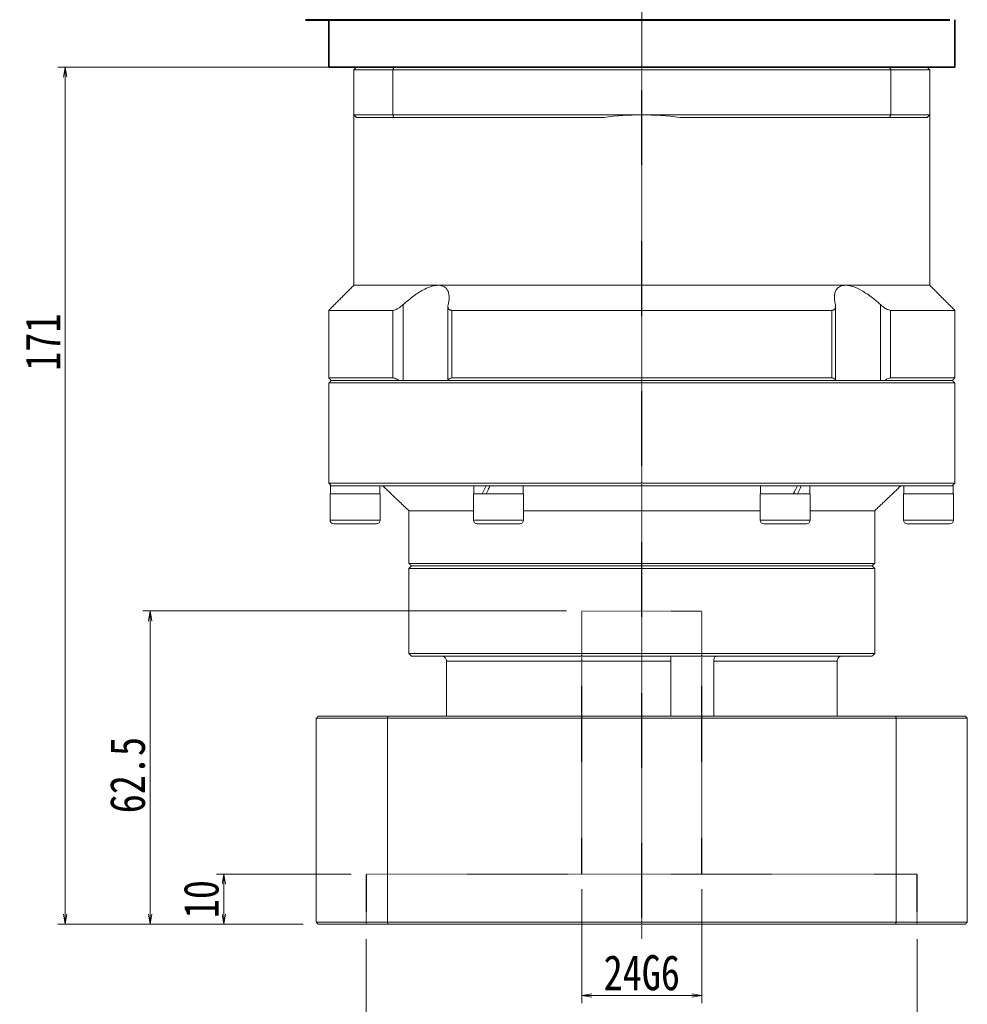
# Model space of a CAD drawing. Header units: millimetres. Extents: x -4 to 910, y 0 to 628.
# Tile 3 of 6: x 165 to 354, y 210 to 406. Entities that reach past the tile are written whole.
import ezdxf

# ---------------------------------------------------------------- set-up
doc = ezdxf.new("R2010")
doc.units = ezdxf.units.MM
doc.linetypes.add('DASHED', pattern=[0.2, 0.1, -0.1])
doc.linetypes.add('点画线', pattern=[18, 12, -2, 2, -2])
for name, color, linetype, lineweight in [('中心线层', 1, '点画线', 18), ('尺寸线层', 3, 'Continuous', 18), ('粗实线', 7, 'Continuous', 40), ('粗实线层', 7, 'Continuous', 35)]:
    doc.layers.add(name, color=color, linetype=linetype, lineweight=lineweight)
doc.styles.add('宋体', font='SimSun.ttf', dxfattribs={"width": 0.8})
doc.dimstyles.new('A水平标注$0', dxfattribs={"dimtxt": 3.5, "dimasz": 2, "dimexe": 1.5, "dimexo": 3, "dimgap": 1.1, "dimtad": 1, "dimtoh": 1, "dimdec": 4, "dimdsep": 46, "dimtxsty": '宋体', "dimblk": 'OPEN', "dimcen": 3, "dimclrd": 3, "dimclre": 3, "dimclrt": 6, "dimadec": 0, "dimazin": 0, "dimtm": 1e-09, "dimtfac": 1, "dimtdec": 4, "dimtix": 1, "dimtmove": 0, "dimatfit": 3, "dimldrblk": 'OPEN', "dimfxl": 0, "dimlwd": 13, "dimlwe": 13, "dimarcsym": 0})

# ---------------------------------------------------------------- blocks, each defined once
blk = doc.blocks.new('_Open')
at = {"color": 0, "linetype": 'ByBlock', "lineweight": -2}
for p, q in [((-1, 0.167), (0, 0)), ((-1, -0.167), (0, 0)), ((0, 0), (-1, 0))]:
    blk.add_line(p, q, dxfattribs=at)
blk = doc.blocks.new('*D36')
at = {"layer": 'Defpoints', "color": 0, "transparency": 16777216}
for p in [(233.95, 225.66), (343.95, 225.66), (343.95, 192.32)]:
    blk.add_point(p, dxfattribs=at)
at = {"layer": '尺寸线层', "color": 3, "lineweight": 13, "transparency": 16777216}
for p, q in [((233.95, 222.66), (233.95, 190.82)), ((343.95, 222.66), (343.95, 190.82)), ((235.95, 192.32), (341.95, 192.32))]:
    blk.add_line(p, q, dxfattribs=at)
at = {"layer": '尺寸线层', "color": 3, "lineweight": 13, "transparency": 16777216, "xscale": 2, "yscale": 2, "zscale": 2, "rotation": 180}
blk.add_blockref('_Open', (233.95, 192.32), dxfattribs=at)
at = {"layer": '尺寸线层', "color": 3, "lineweight": 13, "transparency": 16777216, "xscale": 2, "yscale": 2, "zscale": 2}
blk.add_blockref('_Open', (343.95, 192.32), dxfattribs=at)
at = {"layer": '尺寸线层', "color": 6, "transparency": 16777216, "insert": (288.95, 196.82), "char_height": 7, "attachment_point": 5, "style": '宋体', "bg_fill": 3, "box_fill_scale": 1.1, "bg_fill_color": 257, "bg_fill_transparency": 0}
blk.add_mtext('%%C110E7', dxfattribs=at)
blk = doc.blocks.new('*D37')
at = {"layer": 'Defpoints', "color": 0, "transparency": 16777216}
for p in [(276.95, 235.66), (300.95, 235.66), (300.95, 211.43)]:
    blk.add_point(p, dxfattribs=at)
at = {"layer": '尺寸线层', "color": 3, "lineweight": 13, "transparency": 16777216}
for p, q in [((276.95, 232.66), (276.95, 209.93)), ((300.95, 232.66), (300.95, 209.93)), ((278.95, 211.43), (298.95, 211.43))]:
    blk.add_line(p, q, dxfattribs=at)
at = {"layer": '尺寸线层', "color": 3, "lineweight": 13, "transparency": 16777216, "xscale": 2, "yscale": 2, "zscale": 2, "rotation": 180}
blk.add_blockref('_Open', (276.95, 211.43), dxfattribs=at)
at = {"layer": '尺寸线层', "color": 3, "lineweight": 13, "transparency": 16777216, "xscale": 2, "yscale": 2, "zscale": 2}
blk.add_blockref('_Open', (300.95, 211.43), dxfattribs=at)
at = {"layer": '尺寸线层', "color": 6, "transparency": 16777216, "insert": (288.95, 215.93), "char_height": 7, "attachment_point": 5, "style": '宋体', "bg_fill": 3, "box_fill_scale": 1.1, "bg_fill_color": 256, "bg_fill_true_color": 13158600, "bg_fill_transparency": 0}
blk.add_mtext('24G6', dxfattribs=at)
blk = doc.blocks.new('*D38')
at = {"layer": 'Defpoints', "color": 0, "transparency": 16777216}
for p in [(231.95, 396.66), (173.83, 225.66), (224.35, 225.66)]:
    blk.add_point(p, dxfattribs=at)
at = {"layer": '尺寸线层', "color": 3, "lineweight": 13, "transparency": 16777216}
for p, q in [((228.95, 396.66), (172.33, 396.66)), ((173.83, 394.66), (173.83, 227.66)), ((221.35, 225.66), (172.33, 225.66))]:
    blk.add_line(p, q, dxfattribs=at)
at = {"layer": '尺寸线层', "color": 3, "lineweight": 13, "transparency": 16777216, "xscale": 2, "yscale": 2, "zscale": 2}
for p, rotation in [((173.83, 396.66), 90), ((173.83, 225.66), 270)]:
    blk.add_blockref('_Open', p, dxfattribs=dict(at, rotation=rotation))
at = {"layer": '尺寸线层', "color": 6, "transparency": 16777216, "insert": (169.33, 341.81), "char_height": 7, "attachment_point": 5, "rotation": 90, "style": '宋体', "bg_fill": 3, "box_fill_scale": 1.1, "bg_fill_color": 257, "bg_fill_transparency": 0}
blk.add_mtext('171', dxfattribs=at)
blk = doc.blocks.new('*D39')
at = {"layer": 'Defpoints', "color": 0, "transparency": 16777216}
for p in [(233.95, 235.66), (205.51, 225.66), (224.35, 225.66)]:
    blk.add_point(p, dxfattribs=at)
at = {"layer": '尺寸线层', "color": 3, "lineweight": 13, "transparency": 16777216}
for p, q in [((230.95, 235.66), (204.01, 235.66)), ((205.51, 233.66), (205.51, 227.66)), ((221.35, 225.66), (204.01, 225.66))]:
    blk.add_line(p, q, dxfattribs=at)
at = {"layer": '尺寸线层', "color": 3, "lineweight": 13, "transparency": 16777216, "xscale": 2, "yscale": 2, "zscale": 2}
for p, rotation in [((205.51, 235.66), 90), ((205.51, 225.66), 270)]:
    blk.add_blockref('_Open', p, dxfattribs=dict(at, rotation=rotation))
at = {"layer": '尺寸线层', "color": 6, "transparency": 16777216, "insert": (201.01, 230.66), "char_height": 7, "attachment_point": 5, "rotation": 90, "style": '宋体', "bg_fill": 3, "box_fill_scale": 1.1, "bg_fill_color": 257, "bg_fill_transparency": 0}
blk.add_mtext('10', dxfattribs=at)
blk = doc.blocks.new('*D40')
at = {"layer": 'Defpoints', "color": 0, "transparency": 16777216}
for p in [(276.95, 288.16), (190.8, 225.66), (224.35, 225.66)]:
    blk.add_point(p, dxfattribs=at)
at = {"layer": '尺寸线层', "color": 3, "lineweight": 13, "transparency": 16777216}
for p, q in [((273.95, 288.16), (189.3, 288.16)), ((190.8, 286.16), (190.8, 227.66)), ((221.35, 225.66), (189.3, 225.66))]:
    blk.add_line(p, q, dxfattribs=at)
at = {"layer": '尺寸线层', "color": 3, "lineweight": 13, "transparency": 16777216, "xscale": 2, "yscale": 2, "zscale": 2}
for p, rotation in [((190.8, 288.16), 90), ((190.8, 225.66), 270)]:
    blk.add_blockref('_Open', p, dxfattribs=dict(at, rotation=rotation))
at = {"layer": '尺寸线层', "color": 6, "transparency": 16777216, "insert": (186.3, 255.41), "char_height": 7, "attachment_point": 5, "rotation": 90, "style": '宋体', "bg_fill": 3, "box_fill_scale": 1.1, "bg_fill_color": 257, "bg_fill_transparency": 0}
blk.add_mtext('62.5', dxfattribs=at)

msp = doc.modelspace()

# ---------------------------------------------------------------- linework, layer by layer
at = {"color": 7, "linetype": 'Continuous', "lineweight": 15}
for p, q in [((231.45057, 396.15998), (239.25399, 396.15998)), ((231.45057, 396.15998), (231.45057, 387.15998)), ((239.44047, 396.65998), (231.95057, 396.65998)), ((239.25399, 396.15998), (338.64715, 396.15998)), ((239.25399, 387.15998), (239.25399, 396.15998)), ((338.46067, 396.65998), (239.44047, 396.65998)), ((345.95057, 396.65998), (338.46067, 396.65998)), ((338.64715, 396.15998), (338.64715, 387.15998)), ((338.64715, 396.15998), (346.45057, 396.15998)), ((346.45057, 387.15998), (346.45057, 396.15998)), ((239.25399, 387.15998), (231.45057, 387.15998)), ((288.95057, 387.15998), (239.25399, 387.15998)), ((338.64715, 387.15998), (288.95057, 387.15998)), ((346.45057, 387.15998), (338.64715, 387.15998)), ((231.95057, 386.65998), (239.44047, 386.65998)), ((239.44047, 386.65998), (281.3842, 386.65998)), ((296.51695, 386.65998), (338.46067, 386.65998)), ((338.46067, 386.65998), (345.95057, 386.65998)), ((248.29193, 353.15998), (231.45057, 353.15998)), ((329.60921, 353.15998), (248.29193, 353.15998)), ((346.45057, 353.15998), (329.60921, 353.15998)), ((239.26657, 348.15998), (226.45057, 348.15998)), ((239.26657, 348.15998), (239.26657, 334.65998)), ((241.30534, 334.15998), (241.30534, 349.30736)), ((326.86824, 348.15998), (251.0329, 348.15998)), ((251.0329, 334.65998), (251.0329, 348.15998)), ((326.86824, 348.15998), (326.86824, 334.65998)), ((336.59581, 349.30736), (336.59581, 334.15998)), ((351.45057, 348.15998), (338.63458, 348.15998)), ((338.63458, 334.65998), (338.63458, 348.15998)), ((239.26657, 334.65998), (226.45057, 334.65998)), ((288.95057, 334.15998), (226.95057, 334.15998)), ((226.95057, 334.15998), (240.48795, 334.15998)), ((250.28051, 334.15998), (327.62064, 334.15998)), ((326.86824, 334.65998), (251.0329, 334.65998)), ((350.95057, 334.15998), (288.95057, 334.15998)), ((337.4132, 334.15998), (350.95057, 334.15998)), ((351.45057, 334.65998), (338.63458, 334.65998)), ((226.45057, 333.65998), (288.95057, 333.65998)), ((288.95057, 333.65998), (351.45057, 333.65998)), ((351.45057, 313.65998), (226.45057, 313.65998)), ((226.76057, 313.15998), (226.95057, 313.15998)), ((226.96665, 313.15998), (226.84771, 313.15998)), ((226.96665, 313.15998), (256.73583, 313.15998)), ((257.85557, 313.15998), (256.73583, 313.15998)), ((257.85557, 313.15998), (257.95057, 313.15998)), ((257.92072, 313.15998), (258.65557, 313.15998)), ((259.1814, 313.15998), (258.69914, 313.15998)), ((259.1814, 313.15998), (318.71975, 313.15998)), ((320.04557, 313.15998), (318.71975, 313.15998)), ((319.98043, 313.15998), (320.80201, 313.15998)), ((320.80201, 313.15998), (320.74713, 313.15998)), ((321.16532, 313.15998), (320.80201, 313.15998)), ((321.16532, 313.15998), (350.93449, 313.15998)), ((351.14057, 313.15998), (350.95057, 313.15998)), ((351.05344, 313.15998), (350.95057, 313.15998)), ((231.70057, 311.55998), (226.70057, 311.55998)), ((236.70057, 311.55998), (231.70057, 311.55998)), ((264.6557, 311.55998), (255.32557, 311.55998)), ((265.32557, 311.55998), (264.6557, 311.55998)), ((322.57557, 311.55998), (312.57557, 311.55998)), ((351.20057, 311.55998), (341.20057, 311.55998)), ((255.32557, 308.15998), (242.45057, 308.15998)), ((312.57557, 308.15998), (265.32557, 308.15998)), ((335.45057, 308.15998), (322.57557, 308.15998)), ((231.70057, 306.30998), (226.70057, 306.30998)), ((227.45057, 305.55998), (231.70057, 305.55998)), ((236.70057, 306.30998), (231.70057, 306.30998)), ((231.70057, 305.55998), (235.95057, 305.55998)), ((264.6557, 306.30998), (255.32557, 306.30998)), ((256.07557, 305.55998), (264.00618, 305.55998)), ((264.00618, 305.55998), (264.57557, 305.55998)), ((265.32557, 306.30998), (264.6557, 306.30998)), ((322.57557, 306.30998), (312.57557, 306.30998)), ((313.32557, 305.55998), (321.82557, 305.55998)), ((351.20057, 306.30998), (341.20057, 306.30998)), ((341.95057, 305.55998), (350.45057, 305.55998)), ((335.45057, 297.65998), (242.45057, 297.65998)), ((242.95057, 297.15998), (334.95057, 297.15998)), ((288.95057, 297.15998), (242.95057, 297.15998)), ((334.95057, 297.15998), (288.95057, 297.15998)), ((242.45057, 296.65998), (288.95057, 296.65998)), ((288.95057, 296.65998), (335.45057, 296.65998)), ((335.45057, 279.65998), (242.45057, 279.65998)), ((242.95057, 279.15998), (334.95057, 279.15998)), ((249.94981, 278.15998), (294.77901, 278.15998)), ((249.94981, 267.15998), (249.94981, 278.15998)), ((294.77901, 278.15998), (294.77901, 267.15998)), ((303.31042, 267.15998), (303.31042, 278.15998)), ((303.31042, 278.15998), (327.95134, 278.15998)), ((327.95134, 278.15998), (327.95134, 267.15998)), ((223.95057, 266.75998), (238.14457, 266.75998)), ((223.95057, 266.75998), (223.95057, 226.05998)), ((238.28254, 267.15998), (224.35057, 267.15998)), ((238.14457, 266.75998), (238.14457, 226.05998)), ((238.14457, 266.75998), (339.75658, 266.75998)), ((339.61861, 267.15998), (238.28254, 267.15998)), ((353.55057, 267.15998), (339.61861, 267.15998)), ((339.75658, 266.75998), (353.95057, 266.75998)), ((339.75658, 266.75998), (339.75658, 226.05998)), ((353.95057, 266.75998), (353.95057, 226.05998)), ((238.14457, 226.05998), (223.95057, 226.05998)), ((339.75658, 226.05998), (238.14457, 226.05998)), ((353.95057, 226.05998), (339.75658, 226.05998)), ((224.35057, 225.65998), (238.28254, 225.65998)), ((238.28254, 225.65998), (339.61861, 225.65998)), ((339.61861, 225.65998), (353.55057, 225.65998))]:
    msp.add_line(p, q, dxfattribs=at)
at = {"color": 1, "linetype": 'DASHED'}
msp.add_line((288.95057, 222.79607), (288.95057, 396.65998), dxfattribs=at)
at = {"color": 6, "linetype": 'DASHED', "lineweight": 15}
for p, q in [((276.95057, 288.15998), (300.95057, 288.15998)), ((233.95057, 235.65998), (343.95057, 235.65998))]:
    msp.add_line(p, q, dxfattribs=at)
at = {"color": 6, "linetype": 'DASHED'}
for p, q in [((233.95057, 225.65998), (233.95057, 235.65998)), ((343.95057, 225.65998), (343.95057, 235.65998))]:
    msp.add_line(p, q, dxfattribs=at)
at = {"color": 7, "linetype": 'Continuous', "lineweight": 15}
for centre, radius, start, end in [((288.95057, 329.65998), 57.5, 90, 97.5614297), ((288.95057, 329.65998), 57.5, 82.4385703, 90), ((227.45057, 306.30998), 0.75, 180, 270), ((235.95057, 306.30998), 0.75, 270, 0), ((256.07557, 306.30998), 0.75, 180, 270), ((264.57557, 306.30998), 0.75, 270, 0), ((313.32557, 306.30998), 0.75, 180, 270), ((321.82557, 306.30998), 0.75, 270, 0), ((341.95057, 306.30998), 0.75, 180, 270), ((350.45057, 306.30998), 0.75, 270, 0)]:
    msp.add_arc(centre, radius, start, end, dxfattribs=at)
at = {"color": 7, "linetype": 'Continuous', "lineweight": 15, "extrusion": (0, 0, -1)}
for centre, major_axis, ratio, start_param, end_param in [((231.70057, 311.55998), (0, 8.55633), 0.577350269, 4.71238898, 4.900492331), ((231.70057, 313.15998), (0, 8.55633), 0.577350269, 4.618754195, 4.71238898), ((260.32557, 313.15998), (4.54557, 8.49348), 0.227735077, 4.403003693, 4.591107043), ((260.32557, 311.55998), (4.54557, 8.49348), 0.227735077, 4.591107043, 4.779210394), ((260.32557, 313.15998), (3.07332, 5.74255), 0.227735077, 4.466025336, 4.591107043), ((317.57557, 313.15998), (4.54557, 8.49348), 0.227735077, 1.44951439, 1.63761774), ((317.57557, 311.55998), (4.54557, 8.49348), 0.227735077, 1.261411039, 1.44951439), ((346.20057, 313.15998), (0, 8.55633), 0.577350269, 1.570796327, 1.758899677), ((317.57557, 311.55998), (3.07332, 5.74255), 0.227735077, 1.32443269, 1.44951439), ((346.20057, 311.55998), (0, 8.55633), 0.577350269, 1.477161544, 1.570796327)]:
    msp.add_ellipse(centre, major_axis=major_axis, ratio=ratio, start_param=start_param, end_param=end_param, dxfattribs=at)
at = {"color": 7, "linetype": 'Continuous', "lineweight": 15}
for points in [[(231.45057, 396.15998), (231.95057, 396.65998)], [(239.25399, 396.15998), (239.44047, 396.65998)], [(338.64715, 396.15998), (338.46067, 396.65998)], [(345.95057, 396.65998), (346.45057, 396.15998)], [(231.45057, 353.15998), (231.45057, 387.15998)], [(231.45057, 387.15998), (231.95057, 386.65998)], [(239.25399, 387.15998), (239.44047, 386.65998)], [(338.64715, 387.15998), (338.46067, 386.65998)], [(345.95057, 386.65998), (346.45057, 387.15998)], [(346.45057, 387.15998), (346.45057, 353.15998)], [(226.45057, 348.15998), (231.45057, 353.15998)], [(346.45057, 353.15998), (351.45057, 348.15998)], [(226.45057, 334.65998), (226.45057, 348.15998)], [(250.24627, 334.15998), (250.24627, 348.92989)], [(327.65488, 348.93019), (327.65488, 334.15998)], [(351.45057, 348.15998), (351.45057, 334.65998)], [(226.95057, 334.15998), (226.45057, 334.65998)], [(226.45057, 333.65998), (226.95057, 334.15998)], [(351.45057, 334.65998), (350.95057, 334.15998)], [(350.95057, 334.15998), (351.45057, 333.65998)], [(226.45057, 313.65998), (226.45057, 333.65998)], [(351.45057, 333.65998), (351.45057, 313.65998)], [(226.95057, 313.15998), (226.45057, 313.65998)], [(236.64057, 313.15998), (236.64057, 311.55998)], [(242.45057, 308.15998), (237.20057, 313.15998)], [(255.38557, 311.55998), (255.38557, 313.15998)], [(265.26557, 313.15998), (265.26557, 311.55998)], [(312.63557, 311.55998), (312.63557, 313.15998)], [(322.51557, 313.15998), (322.51557, 311.55998)], [(340.70057, 313.15998), (335.45057, 308.15998)], [(341.26057, 311.55998), (341.26057, 313.15998)], [(351.45057, 313.65998), (350.95057, 313.15998)], [(226.70057, 306.30998), (226.70057, 311.55998)], [(236.70057, 311.55998), (236.70057, 306.30998)], [(255.32557, 306.30998), (255.32557, 311.55998)], [(265.32557, 311.55998), (265.32557, 306.30998)], [(312.57557, 306.30998), (312.57557, 311.55998)], [(322.57557, 311.55998), (322.57557, 306.30998)], [(341.20057, 306.30998), (341.20057, 311.55998)], [(351.20057, 311.55998), (351.20057, 306.30998)], [(242.45057, 297.65998), (242.45057, 308.15998)], [(335.45057, 308.15998), (335.45057, 297.65998)], [(242.95057, 297.15998), (242.45057, 297.65998)], [(242.45057, 296.65998), (242.95057, 297.15998)], [(335.45057, 297.65998), (334.95057, 297.15998)], [(334.95057, 297.15998), (335.45057, 296.65998)], [(242.45057, 279.65998), (242.45057, 296.65998)], [(335.45057, 296.65998), (335.45057, 279.65998)], [(242.95057, 279.15998), (242.45057, 279.65998)], [(335.45057, 279.65998), (334.95057, 279.15998)], [(223.95057, 266.75998), (224.35057, 267.15998)], [(238.14457, 266.75998), (238.28254, 267.15998)], [(339.75658, 266.75998), (339.61861, 267.15998)], [(353.55057, 267.15998), (353.95057, 266.75998)], [(223.95057, 226.05998), (224.35057, 225.65998)], [(238.28254, 225.65998), (238.14457, 226.05998)], [(339.61861, 225.65998), (339.75658, 226.05998)], [(353.55057, 225.65998), (353.95057, 226.05998)]]:
    msp.add_open_spline(points, degree=1, dxfattribs=at)
for points, knots in [([(248.29193, 353.15998), (247.89041, 353.12162), (247.05926, 353.04221), (245.72703, 352.48819), (244.50181, 351.79999), (243.01373, 350.79821), (241.9943, 349.9086), (241.30534, 349.30736)], [0, 0, 0, 0, 1.493533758, 3.091577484, 4.322036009, 5.554470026, 8.123989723, 8.123989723, 8.123989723, 8.123989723]), ([(250.29729, 349.30736), (250.34878, 349.54061), (250.45215, 350.00898), (250.50699, 350.72851), (250.45118, 351.45674), (250.23938, 352.09316), (249.89505, 352.58351), (249.47665, 352.90578), (248.96806, 353.10149), (248.56219, 353.15745), (248.32402, 353.15968), (248.29193, 353.15998)], [0, 0, 0, 0, 0.626246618, 1.257495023, 2.032414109, 2.823629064, 3.42820033, 4.048095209, 4.555440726, 5.077036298, 5.158257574, 5.158257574, 5.158257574, 5.158257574]), ([(329.60921, 353.15998), (329.4284, 353.15082), (329.06219, 353.13227), (328.59326, 352.98195), (328.19182, 352.74272), (327.8213, 352.35987), (327.53815, 351.8029), (327.39899, 351.05687), (327.41088, 350.21917), (327.5392, 349.61286), (327.60385, 349.30736)], [0, 0, 0, 0, 0.468845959, 0.949596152, 1.451964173, 1.965089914, 2.734777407, 3.526210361, 4.335728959, 5.157885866, 5.157885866, 5.157885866, 5.157885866]), ([(336.59581, 349.30736), (336.06916, 349.77229), (335.21763, 350.52402), (333.92753, 351.45629), (332.61336, 352.27337), (331.13842, 352.94902), (330.08398, 353.15556), (329.64168, 353.15968), (329.60921, 353.15998)], [0, 0, 0, 0, 1.982297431, 3.205120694, 4.453658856, 6.379550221, 7.997496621, 8.125663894, 8.125663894, 8.125663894, 8.125663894]), ([(241.30534, 349.30736), (241.04668, 349.08584), (240.61987, 348.72031), (239.99309, 348.35695), (239.55716, 348.18531), (239.35239, 348.16746), (239.26657, 348.15998)], [0, 0, 0, 0, 0.923658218, 1.524159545, 2.020218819, 2.378137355, 2.378137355, 2.378137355, 2.378137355]), ([(251.0329, 348.15998), (250.96466, 348.16329), (250.82581, 348.17003), (250.6531, 348.22327), (250.50962, 348.30457), (250.38624, 348.42411), (250.29344, 348.5889), (250.24475, 348.80252), (250.24239, 349.04333), (250.27889, 349.21883), (250.29729, 349.30736)], [0, 0, 0, 0, 0.165195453, 0.336098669, 0.501143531, 0.67031152, 0.899665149, 1.135559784, 1.381616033, 1.632058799, 1.632058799, 1.632058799, 1.632058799]), ([(327.60385, 349.30736), (327.62561, 349.19715), (327.66975, 348.97359), (327.6438, 348.7064), (327.56491, 348.50071), (327.46022, 348.36233), (327.32245, 348.25901), (327.17567, 348.19834), (327.02185, 348.1655), (326.91975, 348.16183), (326.86824, 348.15998)], [0, 0, 0, 0, 0.312581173, 0.634124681, 0.837734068, 1.046108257, 1.214079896, 1.386575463, 1.508153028, 1.631948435, 1.631948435, 1.631948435, 1.631948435]), ([(338.63458, 348.15998), (338.51391, 348.17397), (338.2731, 348.20188), (337.7669, 348.4294), (337.18333, 348.79684), (336.79592, 349.13347), (336.59581, 349.30736)], [0, 0, 0, 0, 0.48914015, 0.976123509, 1.653805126, 2.377879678, 2.377879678, 2.377879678, 2.377879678]), ([(239.26657, 334.65998), (239.38711, 334.64582), (239.62767, 334.61755), (240.06628, 334.42385), (240.35105, 334.24564), (240.48795, 334.15998)], [0, 0, 0, 0, 0.457440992, 0.912864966, 1.334419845, 1.334419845, 1.334419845, 1.334419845]), ([(250.28051, 334.15998), (250.32888, 334.27076), (250.4178, 334.47443), (250.70411, 334.63576), (250.93723, 334.65293), (251.0329, 334.65998)], [0, 0, 0, 0, 0.4023771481, 0.7397651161, 0.974629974, 0.974629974, 0.974629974, 0.974629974]), ([(326.86824, 334.65998), (327.00207, 334.64582), (327.26914, 334.61755), (327.51441, 334.42385), (327.58615, 334.24564), (327.62064, 334.15998)], [0, 0, 0, 0, 0.33430891, 0.6671437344, 0.9752262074, 0.9752262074, 0.9752262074, 0.9752262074]), ([(337.4132, 334.15998), (337.59318, 334.27076), (337.92406, 334.47443), (338.35219, 334.63576), (338.55241, 334.65293), (338.63458, 334.65998)], [0, 0, 0, 0, 0.551089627, 1.013171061, 1.334838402, 1.334838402, 1.334838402, 1.334838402]), ([(249.94981, 278.15998), (249.93957, 278.27006), (249.91911, 278.49021), (249.75954, 278.7851), (249.52032, 279.01303), (249.24283, 279.14077), (249.05232, 279.1544), (248.97435, 279.15998)], [0, 0, 0, 0, 0.324175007, 0.648284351, 0.979229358, 1.316860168, 1.550819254, 1.550819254, 1.550819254, 1.550819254]), ([(294.74899, 279.03646), (294.74851, 279.02899), (294.74554, 278.9819), (294.75819, 278.79872), (294.77436, 278.50571), (294.77746, 278.27524), (294.77901, 278.15998)], [0, 0, 0, 0, 0.0513915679, 0.3237471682, 0.6004135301, 0.8771995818, 0.8771995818, 0.8771995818, 0.8771995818]), ([(303.31042, 278.15998), (303.31705, 278.27006), (303.3303, 278.49021), (303.42964, 278.7851), (303.56608, 279.01303), (303.70774, 279.14077), (303.79027, 279.1544), (303.82405, 279.15998)], [0, 0, 0, 0, 0.251379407, 0.502707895, 0.759337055, 1.021150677, 1.202572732, 1.202572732, 1.202572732, 1.202572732]), ([(328.9268, 279.15998), (328.90991, 279.1597), (328.78459, 279.15763), (328.55236, 279.1043), (328.2717, 278.92905), (328.0628, 278.66564), (327.96325, 278.39179), (327.95437, 278.21898), (327.95134, 278.15998)], [0, 0, 0, 0, 0.05070556, 0.376081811, 0.704498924, 1.040598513, 1.377079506, 1.551483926, 1.551483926, 1.551483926, 1.551483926])]:
    msp.add_open_spline(points, degree=3, knots=knots, dxfattribs=at)
at = {"layer": '中心线层'}
msp.add_line((288.95057, 396.65998), (288.95057, 549.15998), dxfattribs=at)
at = {"layer": '粗实线', "color": 0, "lineweight": 40}
msp.add_line((221.81857, 406.15998), (350.45057, 406.15998), dxfattribs=at)
at = {"layer": '粗实线层'}
for p, q in [((226.45057, 396.65998), (226.45057, 406.15998)), ((351.45057, 396.65998), (351.45057, 406.15998)), ((351.45057, 396.65998), (226.45057, 396.65998))]:
    msp.add_line(p, q, dxfattribs=at)

# ---------------------------------------------------------------- next in the draw order: dimensions: what is measured, and where the dimension line sits
at = {"layer": '尺寸线层'}
dim = msp.add_linear_dim(base=(173.82655, 225.65998), p1=(231.95057, 396.65998), p2=(224.35057, 225.65998), angle=90, dimstyle='A水平标注$0', override={"dimtxt": 7, "dimgap": 1, "dimblk": 'Open', "dimtfill": 1, "dimtfillclr": 256}, dxfattribs=at)
dim.commit()
dim.dimension.update_dxf_attribs({"geometry": '*D38', "text_midpoint": (173.82655, 341.80543), "dimtype": 160})
dim = msp.add_linear_dim(base=(343.95057, 192.31532), p1=(233.95057, 225.65998), p2=(343.95057, 225.65998), text='%%C<>E7', dimstyle='A水平标注$0', override={"dimtxt": 7, "dimgap": 1, "dimblk": 'Open', "dimtfill": 1, "dimtfillclr": 256}, dxfattribs=at)
dim.commit()
dim.dimension.update_dxf_attribs({"geometry": '*D36', "text_midpoint": (288.95057, 196.81532)})

# ---------------------------------------------------------------- next in the draw order: dimensions: what is measured, and where the dimension line sits
dim = msp.add_linear_dim(base=(205.51455, 225.65998), p1=(233.95057, 235.65998), p2=(224.35057, 225.65998), angle=90, dimstyle='A水平标注$0', override={"dimtxt": 7, "dimgap": 1, "dimblk": 'Open', "dimtfill": 1, "dimtfillclr": 256}, dxfattribs=at)
dim.commit()
dim.dimension.update_dxf_attribs({"geometry": '*D39', "text_midpoint": (205.51455, 230.65998), "dimtype": 160})
dim = msp.add_linear_dim(base=(300.95057, 211.42757), p1=(276.95057, 235.65998), p2=(300.95057, 235.65998), text='<>G6', dimstyle='A水平标注$0', override={"dimtxt": 7, "dimgap": 1, "dimblk": 'Open', "dimtfill": 1, "dimtfillclr": 256}, dxfattribs=at)
dim.commit()
dim.dimension.update_dxf_attribs({"geometry": '*D37', "text_midpoint": (288.95057, 211.42757), "dimtype": 160})

# ---------------------------------------------------------------- next in the draw order: linework, layer by layer
at = {"color": 6, "linetype": 'DASHED'}
msp.add_line((300.95057, 235.65998), (300.95057, 288.15998), dxfattribs=at)

# ---------------------------------------------------------------- next in the draw order: dimensions: what is measured, and where the dimension line sits
at = {"layer": '尺寸线层'}
dim = msp.add_linear_dim(base=(190.79733, 225.65998), p1=(276.95057, 288.15998), p2=(224.35057, 225.65998), angle=90, dimstyle='A水平标注$0', override={"dimtxt": 7, "dimgap": 1, "dimblk": 'Open', "dimtfill": 1, "dimtfillclr": 256}, dxfattribs=at)
dim.commit()
dim.dimension.update_dxf_attribs({"geometry": '*D40', "text_midpoint": (190.79733, 255.40998), "dimtype": 160})

# ---------------------------------------------------------------- next in the draw order: linework, layer by layer
at = {"color": 6, "linetype": 'DASHED'}
msp.add_line((276.95057, 235.65998), (276.95057, 288.15998), dxfattribs=at)

doc.saveas('drawing.dxf')
